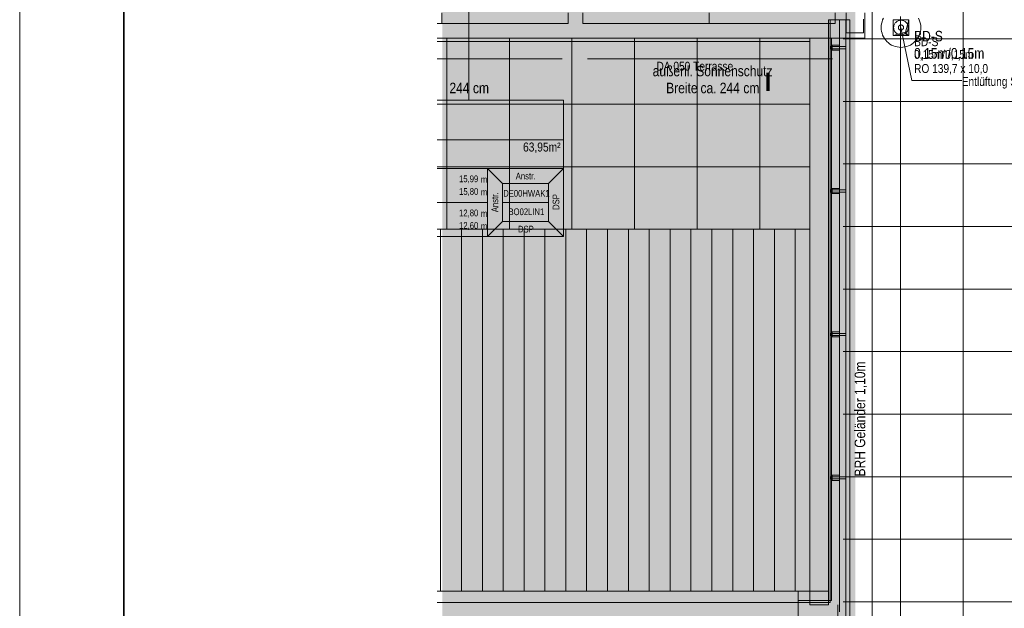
# Model space of a CAD drawing. Extents: x -620 to 300, y 62 to 1112.
# Tile 2 of 71: x -620 to -431, y 263 to 376. Entities that reach past the tile are written whole.
import ezdxf
from ezdxf.lldxf.tags import DXFTag

# ---------------------------------------------------------------- set-up
doc = ezdxf.new("R2010")
doc.units = 0
doc.layers.get('0').update_dxf_attribs({"lineweight": 13})
for name, color, linetype, lineweight, true_color in [('30 -33 Aussenwände- 7 Fassade_ Elemente', 7, 'Continuous', 9, 0x00aacc), ('30 -35 Decken- 11 Bodendurchbruch', 7, 'Continuous', 15, 0x599559), ('30 -35 Decken- 2.2 Treppen Außen', 7, 'Continuous', 9, 0x009999), ('30 -36 Dächer- 3 Dachbeläge', 7, 'Continuous', 15, 0x9999ff), ('30 -36 Dächer- 4 Dachbekleidungen', 7, 'Continuous', 9, 0xccccff), ('70 -72 Beschriftung- 1 Beschriftung allgemein', 7, 'Continuous', 9, 0xff6633), ('70 -75 Raumstempel- 1 Raumstempel', 1, 'Continuous', 50, 0xff0000), ('70 -75 Raumstempel-2 Verweislinie', 3, 'Continuous', 9, 0x00ff00), ('iwb_Layout BA_Markierung', 7, 'Continuous', 9, 0xbadcdc)]:
    doc.layers.add(name, color=color, linetype=linetype, lineweight=lineweight, true_color=true_color)
for name, color, linetype, lineweight in [('60- 61 allgemeine Ausstattung- 4 Terrassen', 7, 'Continuous', 9), ('70 -71 Achsen- 1 Gebäudeachsen', 7, 'STRICHPUNKT2-A06GA19A8I', 18), ('70 -72 Beschriftung- 5 Höhenkoten', 7, 'Continuous', 15), ('iwb_Plankopf Rahmen', 7, 'Continuous', 35)]:
    doc.layers.add(name, color=color, linetype=linetype, lineweight=lineweight)
doc.styles.get("Standard").update_dxf_attribs({"font": 'ARIALN.TTF'})
tags = doc.linetypes.add('grob-A06GA1998I', pattern=[14, 3, -8, 3]).pattern_tags.tags
tags[8:9] = [DXFTag(74, 4), DXFTag(75, 0), DXFTag(340, '0'), DXFTag(46, 0.0), DXFTag(50, 0.0), DXFTag(44, 0.0), DXFTag(45, 0.0)]
tags[6:7] = [DXFTag(74, 4), DXFTag(75, 0), DXFTag(340, '0'), DXFTag(46, 0.0), DXFTag(50, 0.0), DXFTag(44, 0.0), DXFTag(45, 0.0)]
tags[4:5] = [DXFTag(74, 4), DXFTag(75, 0), DXFTag(340, '0'), DXFTag(46, 0.0), DXFTag(50, 0.0), DXFTag(44, 0.0), DXFTag(45, 0.0)]
tags = doc.linetypes.add('STRICHPUNKT2-A06GA19A8I', pattern=[12.7, 6.35, -3.175, 0, -3.175]).pattern_tags.tags
tags[10:11] = [DXFTag(74, 4), DXFTag(75, 0), DXFTag(340, '0'), DXFTag(46, 0.0), DXFTag(50, 0.0), DXFTag(44, 0.0), DXFTag(45, 0.0)]
tags[8:9] = [DXFTag(74, 4), DXFTag(75, 0), DXFTag(340, '0'), DXFTag(46, 0.0), DXFTag(50, 0.0), DXFTag(44, 0.0), DXFTag(45, 0.0)]
tags[6:7] = [DXFTag(74, 4), DXFTag(75, 0), DXFTag(340, '0'), DXFTag(46, 0.0), DXFTag(50, 0.0), DXFTag(44, 0.0), DXFTag(45, 0.0)]
tags[4:5] = [DXFTag(74, 4), DXFTag(75, 0), DXFTag(340, '0'), DXFTag(46, 0.0), DXFTag(50, 0.0), DXFTag(44, 0.0), DXFTag(45, 0.0)]

# ---------------------------------------------------------------- blocks, each defined once
blk = doc.blocks.new('Polygon-A06GA1918I')
at = {"color": 0, "linetype": 'ByBlock', "lineweight": -2, "ltscale": 0.13}
blk.add_solid([(-459.48, 86.61), (-538.63, 86.4), (-459.32, 1083.81), (-538.63, 1083.81)], dxfattribs=at)
blk = doc.blocks.new('Referenz-A06GA19C8I')
at = {"layer": '30 -33 Aussenwände- 7 Fassade_ Elemente', "color": 0, "lineweight": -2}
for p, q in [((-538.68, 375.51), (-538.68, 377.51)), ((-514.48, 377.51), (-514.48, 375.51)), ((-511.68, 375.51), (-511.68, 377.51)), ((-487.48, 375.51), (-487.48, 377.51)), ((-463.28, 377.51), (-463.28, 375.51)), ((-538.68, 375.51), (-539.61, 375.51)), ((-514.48, 375.51), (-538.68, 375.51)), ((-487.48, 375.51), (-511.68, 375.51)), ((-463.28, 375.51), (-487.48, 375.51))]:
    blk.add_line(p, q, dxfattribs=at)
at = {"layer": '30 -33 Aussenwände- 7 Fassade_ Elemente', "color": 0, "linetype": 'Continuous', "lineweight": -2, "ltscale": 0.13}
for p, q in [((-461.18, 373.67), (-461.18, 377.51)), ((-457.88, 376.31), (-457.88, 373.67)), ((-457.58, 372.67), (-457.58, 377.51)), ((-539.61, 372.67), (-457.58, 372.67)), ((-468.12, 372.67), (-464.58, 372.67)), ((-468.12, 264.01), (-468.12, 372.67)), ((-464.58, 372.67), (-464.58, 264.01)), ((-463.98, 264.81), (-463.98, 372.67)), ((-457.88, 373.67), (-461.18, 373.67)), ((-470.36, 220.41), (-470.36, 264.81)), ((-470.36, 264.81), (-463.98, 264.81)), ((-464.58, 264.01), (-468.12, 264.01))]:
    blk.add_line(p, q, dxfattribs=at)
at = {"layer": '30 -35 Decken- 11 Bodendurchbruch', "color": 0, "linetype": 'Continuous', "lineweight": -2, "ltscale": 0.13}
for p, q in [((-452.18, 373.21), (-452.18, 376.21)), ((-452.18, 376.21), (-449.18, 376.21)), ((-452.18, 373.21), (-452.18, 376.21)), ((-452.18, 376.21), (-449.18, 376.21)), ((-449.18, 376.21), (-449.78, 373.81)), ((-449.18, 376.21), (-449.78, 373.81)), ((-449.18, 376.21), (-449.78, 373.81)), ((-449.18, 376.21), (-449.78, 373.81)), ((-449.18, 373.21), (-449.18, 376.21)), ((-449.18, 373.21), (-449.18, 376.21)), ((-449.78, 373.81), (-452.18, 373.21)), ((-449.78, 373.81), (-452.18, 373.21)), ((-449.78, 373.81), (-452.18, 373.21)), ((-449.78, 373.81), (-452.18, 373.21)), ((-452.18, 373.21), (-449.18, 373.21)), ((-452.18, 373.21), (-449.18, 373.21))]:
    blk.add_line(p, q, dxfattribs=at)
at = {"layer": '30 -35 Decken- 11 Bodendurchbruch', "color": 0, "lineweight": -2}
for points in [[(-449.18, 373.21), (-449.78, 373.81), (-449.18, 376.21)], [(-449.18, 373.21), (-449.78, 373.81), (-449.18, 376.21)], [(-449.78, 373.21), (-452.18, 373.21), (-449.78, 373.81)], [(-449.78, 373.21), (-452.18, 373.21), (-449.78, 373.81)], [(-449.78, 373.21), (-449.78, 373.81), (-449.18, 373.21)], [(-449.78, 373.21), (-449.78, 373.81), (-449.18, 373.21)]]:
    blk.add_solid(points, dxfattribs=at)
at = {"layer": '30 -35 Decken- 2.2 Treppen Außen', "color": 0, "linetype": 'Continuous', "lineweight": -2, "ltscale": 0.13}
for p, q in [((-470.36, 266.61), (-539.61, 266.61)), ((-470.36, 218.61), (-470.36, 266.61)), ((-470.36, 262.61), (-470.36, 266.61)), ((-470.36, 264.41), (-539.61, 264.41)), ((-470.36, 262.61), (-470.36, 264.41))]:
    blk.add_line(p, q, dxfattribs=at)
at = {"layer": '30 -36 Dächer- 3 Dachbeläge', "color": 0, "linetype": 'Continuous', "lineweight": -2, "ltscale": 0.13}
for p, q in [((-461.28, 376.21), (-464.58, 376.21)), ((-464.58, 376.21), (-464.58, 266.61)), ((-461.28, 261.41), (-461.28, 376.21)), ((-464.58, 266.61), (-470.36, 266.61)), ((-470.36, 266.61), (-470.36, 261.41))]:
    blk.add_line(p, q, dxfattribs=at)
at = {"layer": '30 -36 Dächer- 3 Dachbeläge', "color": 0, "lineweight": -2}
for p, q in [((-464.28, 371.06), (-463.88, 371.06)), ((-463.88, 370.66), (-464.28, 370.66)), ((-463.88, 371.06), (-463.88, 370.66)), ((-464.28, 343.56), (-463.88, 343.56)), ((-463.88, 343.16), (-464.28, 343.16)), ((-463.88, 343.56), (-463.88, 343.16)), ((-464.28, 316.06), (-463.88, 316.06)), ((-463.88, 315.66), (-464.28, 315.66)), ((-463.88, 316.06), (-463.88, 315.66)), ((-464.28, 288.56), (-463.88, 288.56)), ((-463.88, 288.16), (-464.28, 288.16)), ((-463.88, 288.56), (-463.88, 288.16))]:
    blk.add_line(p, q, dxfattribs=at)
for points in [[(-464.28, 370.66), (-464.28, 371.06), (-463.88, 370.66)], [(-463.88, 370.66), (-464.28, 371.06), (-463.88, 371.06)], [(-464.28, 343.16), (-464.28, 343.56), (-463.88, 343.16)], [(-463.88, 343.16), (-464.28, 343.56), (-463.88, 343.56)], [(-464.28, 315.66), (-464.28, 316.06), (-463.88, 315.66)], [(-463.88, 315.66), (-464.28, 316.06), (-463.88, 316.06)], [(-464.28, 288.16), (-464.28, 288.56), (-463.88, 288.16)], [(-463.88, 288.16), (-464.28, 288.56), (-463.88, 288.56)]]:
    blk.add_solid(points, dxfattribs=at)
at = {"layer": '30 -36 Dächer- 4 Dachbekleidungen', "color": 0, "linetype": 'Continuous', "lineweight": -2, "ltscale": 0.13}
for p, q in [((-462.48, 376.21), (-464.28, 376.21)), ((-464.28, 376.21), (-464.28, 264.41)), ((-462.48, 262.61), (-462.48, 376.21)), ((-460.48, 376.21), (-461.28, 376.21)), ((-461.28, 376.21), (-461.28, 261.41)), ((-460.48, 260.61), (-460.48, 376.21)), ((-462.48, 371.36), (-463.88, 371.36)), ((-463.88, 371.36), (-463.88, 371.06)), ((-462.48, 371.06), (-463.88, 371.06)), ((-463.88, 371.06), (-463.88, 370.66)), ((-463.88, 370.66), (-462.48, 370.66)), ((-463.88, 370.36), (-463.88, 370.66)), ((-462.48, 370.36), (-463.88, 370.36)), ((-462.48, 371.06), (-461.28, 371.06)), ((-461.28, 370.66), (-462.48, 370.66)), ((-461.28, 371.06), (-461.28, 370.66)), ((-462.48, 343.86), (-463.88, 343.86)), ((-463.88, 343.86), (-463.88, 343.56)), ((-462.48, 343.56), (-463.88, 343.56)), ((-463.88, 343.56), (-463.88, 343.16)), ((-463.88, 343.16), (-462.48, 343.16)), ((-463.88, 342.86), (-463.88, 343.16)), ((-462.48, 342.86), (-463.88, 342.86)), ((-462.48, 343.56), (-461.28, 343.56)), ((-461.28, 343.16), (-462.48, 343.16)), ((-461.28, 343.56), (-461.28, 343.16)), ((-462.48, 316.36), (-463.88, 316.36)), ((-463.88, 316.36), (-463.88, 316.06)), ((-462.48, 316.06), (-463.88, 316.06)), ((-463.88, 316.06), (-463.88, 315.66)), ((-463.88, 315.66), (-462.48, 315.66)), ((-463.88, 315.36), (-463.88, 315.66)), ((-462.48, 315.36), (-463.88, 315.36)), ((-462.48, 316.06), (-461.28, 316.06)), ((-461.28, 315.66), (-462.48, 315.66)), ((-461.28, 316.06), (-461.28, 315.66)), ((-462.48, 288.86), (-463.88, 288.86)), ((-463.88, 288.86), (-463.88, 288.56)), ((-462.48, 288.56), (-463.88, 288.56)), ((-463.88, 288.56), (-463.88, 288.16)), ((-463.88, 288.16), (-462.48, 288.16)), ((-463.88, 287.86), (-463.88, 288.16)), ((-462.48, 287.86), (-463.88, 287.86)), ((-462.48, 288.56), (-461.28, 288.56)), ((-461.28, 288.16), (-462.48, 288.16)), ((-461.28, 288.56), (-461.28, 288.16)), ((-464.28, 264.41), (-470.36, 264.41)), ((-470.36, 264.41), (-470.36, 262.61))]:
    blk.add_line(p, q, dxfattribs=at)
at = {"layer": '60- 61 allgemeine Ausstattung- 4 Terrassen', "color": 0, "lineweight": -2}
for p, q in [((-438.76, 214.01), (-438.76, 450.21)), ((-450.76, 214.01), (-450.76, 376.81)), ((-468.12, 372.67), (-539.61, 372.67)), ((-539.61, 372.01), (-468.12, 372.01)), ((-537.76, 336.01), (-537.76, 372.67)), ((-525.76, 336.01), (-525.76, 372.67)), ((-513.76, 336.01), (-513.76, 372.67)), ((-501.76, 336.01), (-501.76, 372.67)), ((-489.76, 336.01), (-489.76, 372.67)), ((-477.76, 336.01), (-477.76, 372.67)), ((-468.12, 336.01), (-468.12, 372.67)), ((-461.78, 372.55), (-354.73, 372.55)), ((-539.61, 360.01), (-468.12, 360.01)), ((-461.78, 360.55), (-354.73, 360.55)), ((-539.61, 348.01), (-468.12, 348.01)), ((-461.78, 348.55), (-354.73, 348.55)), ((-461.78, 336.55), (-354.73, 336.55)), ((-539.61, 336.01), (-468.12, 336.01)), ((-538.94, 266.61), (-538.94, 336.01)), ((-534.94, 266.61), (-534.94, 336.01)), ((-530.94, 266.61), (-530.94, 336.01)), ((-526.94, 266.61), (-526.94, 336.01)), ((-522.94, 266.61), (-522.94, 336.01)), ((-518.94, 266.61), (-518.94, 336.01)), ((-514.94, 266.61), (-514.94, 336.01)), ((-510.94, 266.61), (-510.94, 336.01)), ((-506.94, 266.61), (-506.94, 336.01)), ((-502.94, 266.61), (-502.94, 336.01)), ((-498.94, 266.61), (-498.94, 336.01)), ((-494.94, 266.61), (-494.94, 336.01)), ((-490.94, 266.61), (-490.94, 336.01)), ((-486.94, 266.61), (-486.94, 336.01)), ((-482.94, 266.61), (-482.94, 336.01)), ((-478.94, 266.61), (-478.94, 336.01)), ((-474.94, 266.61), (-474.94, 336.01)), ((-470.94, 266.61), (-470.94, 336.01)), ((-461.78, 324.55), (-354.73, 324.55)), ((-461.78, 312.55), (-354.73, 312.55)), ((-461.78, 300.55), (-354.73, 300.55)), ((-461.78, 288.55), (-354.73, 288.55)), ((-461.78, 276.55), (-354.73, 276.55)), ((-461.78, 264.55), (-354.73, 264.55)), ((-462.76, 222.61), (-462.76, 264.01))]:
    blk.add_line(p, q, dxfattribs=at)
at = {"layer": '70 -71 Achsen- 1 Gebäudeachsen', "color": 0, "linetype": 'STRICHPUNKT2-A06GA19A8I', "lineweight": -2, "ltscale": 0.13}
blk.add_line((-456.18, 1084.55), (-456.18, 85.11), dxfattribs=at)
at = {"layer": '70 -72 Beschriftung- 1 Beschriftung allgemein', "color": 0, "linetype": 'grob-A06GA1998I', "lineweight": -2, "ltscale": 0.13}
for p, q in [((-454.4, 375.45), (-454.31, 375.82)), ((-454.31, 375.82), (-454.19, 376.17)), ((-454.19, 376.17), (-454.03, 376.5)), ((-447.32, 376.5), (-447.17, 376.17)), ((-447.17, 376.17), (-447.04, 375.82)), ((-447.04, 375.82), (-446.95, 375.45)), ((-454.48, 374.71), (-454.46, 375.09)), ((-454.46, 374.34), (-454.48, 374.71)), ((-454.46, 375.09), (-454.4, 375.45)), ((-454.4, 373.97), (-454.46, 374.34)), ((-454.31, 373.61), (-454.4, 373.97)), ((-446.95, 373.97), (-447.04, 373.61)), ((-446.95, 375.45), (-446.89, 375.09)), ((-446.89, 374.34), (-446.95, 373.97)), ((-446.89, 375.09), (-446.88, 374.71)), ((-446.88, 374.71), (-446.89, 374.34)), ((-454.19, 373.26), (-454.31, 373.61)), ((-454.03, 372.92), (-454.19, 373.26)), ((-453.84, 372.6), (-454.03, 372.92)), ((-453.61, 372.3), (-453.84, 372.6)), ((-453.36, 372.03), (-453.61, 372.3)), ((-453.09, 371.78), (-453.36, 372.03)), ((-447.99, 372.03), (-448.27, 371.78)), ((-447.74, 372.3), (-447.99, 372.03)), ((-447.52, 372.6), (-447.74, 372.3)), ((-447.32, 372.92), (-447.52, 372.6)), ((-447.17, 373.26), (-447.32, 372.92)), ((-447.04, 373.61), (-447.17, 373.26)), ((-452.79, 371.55), (-453.09, 371.78)), ((-452.47, 371.36), (-452.79, 371.55)), ((-452.13, 371.2), (-452.47, 371.36)), ((-451.78, 371.08), (-452.13, 371.2)), ((-451.42, 370.99), (-451.78, 371.08)), ((-451.05, 370.93), (-451.42, 370.99)), ((-450.68, 370.91), (-451.05, 370.93)), ((-450.3, 370.93), (-450.68, 370.91)), ((-449.93, 370.99), (-450.3, 370.93)), ((-449.57, 371.08), (-449.93, 370.99)), ((-449.22, 371.2), (-449.57, 371.08)), ((-448.88, 371.36), (-449.22, 371.2)), ((-448.57, 371.55), (-448.88, 371.36)), ((-448.27, 371.78), (-448.57, 371.55))]:
    blk.add_line(p, q, dxfattribs=at)
at = {"layer": '70 -72 Beschriftung- 1 Beschriftung allgemein', "color": 0, "linetype": 'Continuous', "lineweight": -2, "ltscale": 0.13}
for p, q in [((-451.76, 375.6), (-451.67, 375.7)), ((-451.67, 375.7), (-451.56, 375.8)), ((-451.56, 375.8), (-451.45, 375.88)), ((-451.45, 375.88), (-451.34, 375.95)), ((-451.34, 375.95), (-451.21, 376.01)), ((-451.21, 376.01), (-451.08, 376.05)), ((-451.08, 376.05), (-450.95, 376.09)), ((-450.95, 376.09), (-450.81, 376.11)), ((-450.81, 376.11), (-450.68, 376.11)), ((-450.68, 376.11), (-450.54, 376.11)), ((-450.54, 376.11), (-450.4, 376.09)), ((-450.4, 376.09), (-450.27, 376.05)), ((-450.27, 376.05), (-450.14, 376.01)), ((-450.14, 376.01), (-450.02, 375.95)), ((-450.02, 375.95), (-449.9, 375.88)), ((-449.9, 375.88), (-449.79, 375.8)), ((-449.79, 375.8), (-449.69, 375.7)), ((-449.69, 375.7), (-449.59, 375.6)), ((-452.08, 374.71), (-452.07, 374.85)), ((-452.07, 374.58), (-452.08, 374.71)), ((-452.07, 374.85), (-452.05, 374.99)), ((-452.05, 374.44), (-452.07, 374.58)), ((-452.05, 374.99), (-452.02, 375.12)), ((-452.02, 374.31), (-452.05, 374.44)), ((-452.02, 375.12), (-451.97, 375.25)), ((-451.97, 374.18), (-452.02, 374.31)), ((-451.97, 375.25), (-451.91, 375.37)), ((-451.91, 374.05), (-451.97, 374.18)), ((-451.91, 375.37), (-451.84, 375.49)), ((-451.84, 373.94), (-451.91, 374.05)), ((-451.84, 375.49), (-451.76, 375.6)), ((-451.76, 373.83), (-451.84, 373.94)), ((-451.67, 373.72), (-451.76, 373.83)), ((-451.18, 374.71), (-451.17, 374.76)), ((-451.17, 374.66), (-451.18, 374.71)), ((-451.17, 374.81), (-451.15, 374.86)), ((-451.17, 374.76), (-451.17, 374.81)), ((-451.17, 374.62), (-451.17, 374.66)), ((-451.15, 374.57), (-451.17, 374.62)), ((-451.15, 374.86), (-451.14, 374.9)), ((-451.14, 374.52), (-451.15, 374.57)), ((-451.14, 374.9), (-451.12, 374.95)), ((-451.12, 374.48), (-451.14, 374.52)), ((-451.12, 374.95), (-451.09, 374.99)), ((-451.09, 374.44), (-451.12, 374.48)), ((-451.09, 374.99), (-451.06, 375.03)), ((-451.06, 374.4), (-451.09, 374.44)), ((-451.06, 375.03), (-451.03, 375.07)), ((-451.03, 374.36), (-451.06, 374.4)), ((-451.03, 375.07), (-450.99, 375.1)), ((-450.99, 374.33), (-451.03, 374.36)), ((-450.99, 375.1), (-450.95, 375.13)), ((-450.95, 374.3), (-450.99, 374.33)), ((-450.95, 375.13), (-450.91, 375.15)), ((-450.91, 374.27), (-450.95, 374.3)), ((-450.91, 375.15), (-450.87, 375.18)), ((-450.87, 374.25), (-450.91, 374.27)), ((-450.87, 375.18), (-450.82, 375.19)), ((-450.82, 374.24), (-450.87, 374.25)), ((-450.82, 375.19), (-450.77, 375.2)), ((-450.77, 374.22), (-450.82, 374.24)), ((-450.77, 375.2), (-450.73, 375.21)), ((-450.73, 374.22), (-450.77, 374.22)), ((-450.73, 375.21), (-450.68, 375.21)), ((-450.68, 374.21), (-450.73, 374.22)), ((-450.68, 375.21), (-450.63, 375.21)), ((-450.68, 374.71), (-448.6, 364.55)), ((-450.63, 374.22), (-450.68, 374.21)), ((-450.63, 375.21), (-450.58, 375.2)), ((-450.58, 374.22), (-450.63, 374.22)), ((-450.58, 375.2), (-450.53, 375.19)), ((-450.53, 374.24), (-450.58, 374.22)), ((-450.53, 375.19), (-450.48, 375.18)), ((-450.48, 374.25), (-450.53, 374.24)), ((-450.48, 375.18), (-450.44, 375.15)), ((-450.44, 374.27), (-450.48, 374.25)), ((-450.44, 375.15), (-450.4, 375.13)), ((-450.4, 374.3), (-450.44, 374.27)), ((-450.4, 375.13), (-450.36, 375.1)), ((-450.36, 374.33), (-450.4, 374.3)), ((-450.36, 375.1), (-450.32, 375.07)), ((-450.32, 374.36), (-450.36, 374.33)), ((-450.32, 375.07), (-450.29, 375.03)), ((-450.29, 374.4), (-450.32, 374.36)), ((-450.29, 375.03), (-450.26, 374.99)), ((-450.26, 374.44), (-450.29, 374.4)), ((-450.26, 374.99), (-450.24, 374.95)), ((-450.24, 374.48), (-450.26, 374.44)), ((-450.24, 374.95), (-450.21, 374.9)), ((-450.21, 374.52), (-450.24, 374.48)), ((-450.21, 374.9), (-450.2, 374.86)), ((-450.2, 374.57), (-450.21, 374.52)), ((-450.2, 374.86), (-450.19, 374.81)), ((-450.19, 374.62), (-450.2, 374.57)), ((-450.19, 374.81), (-450.18, 374.76)), ((-450.18, 374.66), (-450.19, 374.62)), ((-450.18, 374.76), (-450.18, 374.71)), ((-450.18, 374.71), (-450.18, 374.66)), ((-449.59, 373.83), (-449.69, 373.72)), ((-449.59, 375.6), (-449.51, 375.49)), ((-449.51, 373.94), (-449.59, 373.83)), ((-449.51, 375.49), (-449.44, 375.37)), ((-449.44, 374.05), (-449.51, 373.94)), ((-449.44, 375.37), (-449.38, 375.25)), ((-449.38, 374.18), (-449.44, 374.05)), ((-449.38, 375.25), (-449.34, 375.12)), ((-449.34, 374.31), (-449.38, 374.18)), ((-449.34, 375.12), (-449.3, 374.99)), ((-449.3, 374.44), (-449.34, 374.31)), ((-449.3, 374.99), (-449.28, 374.85)), ((-449.28, 374.58), (-449.3, 374.44)), ((-449.28, 374.85), (-449.28, 374.71)), ((-449.28, 374.71), (-449.28, 374.58)), ((-451.56, 373.63), (-451.67, 373.72)), ((-451.45, 373.55), (-451.56, 373.63)), ((-451.34, 373.48), (-451.45, 373.55)), ((-451.21, 373.42), (-451.34, 373.48)), ((-451.08, 373.37), (-451.21, 373.42)), ((-450.95, 373.34), (-451.08, 373.37)), ((-450.81, 373.32), (-450.95, 373.34)), ((-450.68, 373.31), (-450.81, 373.32)), ((-450.54, 373.32), (-450.68, 373.31)), ((-450.4, 373.34), (-450.54, 373.32)), ((-450.27, 373.37), (-450.4, 373.34)), ((-450.14, 373.42), (-450.27, 373.37)), ((-450.02, 373.48), (-450.14, 373.42)), ((-449.9, 373.55), (-450.02, 373.48)), ((-449.79, 373.63), (-449.9, 373.55)), ((-449.69, 373.72), (-449.79, 373.63)), ((-539.61, 368.69), (-515.62, 368.69)), ((-510.79, 368.69), (-463.79, 368.69)), ((-448.6, 364.55), (-439.03, 364.55))]:
    blk.add_line(p, q, dxfattribs=at)
at = {"layer": '70 -75 Raumstempel- 1 Raumstempel', "color": 0, "lineweight": -2}
for p, q in [((-515.39, 360.77), (-539.61, 360.77)), ((-515.39, 334.63), (-515.39, 360.77)), ((-515.39, 353.17), (-539.61, 353.17)), ((-539.61, 347.7), (-529.98, 347.7)), ((-527.1, 344.8), (-529.98, 347.7)), ((-515.39, 347.7), (-529.98, 347.7)), ((-529.98, 347.7), (-529.98, 334.63)), ((-518.27, 344.8), (-515.39, 347.7)), ((-527.1, 337.52), (-527.1, 344.8)), ((-527.1, 344.8), (-518.27, 344.8)), ((-518.27, 337.52), (-518.27, 344.8)), ((-539.61, 341.16), (-529.98, 341.16)), ((-518.27, 341.16), (-527.1, 341.16)), ((-527.1, 337.52), (-529.98, 334.63)), ((-527.1, 337.52), (-518.27, 337.52)), ((-518.27, 337.52), (-515.39, 334.63)), ((-515.39, 334.63), (-539.61, 334.63))]:
    blk.add_line(p, q, dxfattribs=at)
at = {"layer": '70 -75 Raumstempel-2 Verweislinie', "color": 0, "linetype": 'Continuous', "lineweight": -2, "ltscale": 0.13}
blk.add_line((-533.55, 458.58), (-533.55, 360.77), dxfattribs=at)
at = {"layer": '30 -35 Decken- 11 Bodendurchbruch', "color": 0, "linetype": 'Continuous', "lineweight": -2, "ltscale": 0.13, "attachment_point": 1}
for s, insert, char_height in [('{\\fArial Narrow;BD-S}', (-448.16, 374.08), 2.0138), ('{\\fArial Narrow;BD-S}', (-448.16, 372.84), 1.7), ('{\\fArial Narrow;0,15m/0,15m}', (-448.16, 370.41), 1.7), ('{\\fArial Narrow;0,15m/0,15m}', (-448.16, 370.78), 2.0138)]:
    blk.add_mtext(s, dxfattribs=dict(at, insert=insert, char_height=char_height))
at = {"layer": '70 -72 Beschriftung- 1 Beschriftung allgemein', "color": 0, "linetype": 'Continuous', "lineweight": -2, "ltscale": 0.13, "attachment_point": 1}
for s, insert, char_height in [('{\\fArial Narrow;außenl.}', (-498.29, 367.39), 2.0138), ('{\\fArial Narrow;Sonnenschutz}', (-489.93, 367.39), 2.0138), ('{\\fArial Narrow;RO 139,7 x 10,0}', (-448.16, 367.71), 1.7), ('{\\fArial Narrow;Entlüftung SW}', (-439.03, 365.22), 1.7), ('{\\fArial Narrow;244}', (-537.25, 364.13), 2.0138), ('{\\fArial Narrow;cm}', (-532.74, 364.13), 2.0138), ('{\\fArial Narrow;Breite}', (-495.7, 364.13), 2.0138), ('{\\fArial Narrow;ca.}', (-489.11, 364.13), 2.0138), ('{\\fArial Narrow;244}', (-485.42, 364.13), 2.0138), ('{\\fArial Narrow;cm}', (-480.9, 364.13), 2.0138)]:
    blk.add_mtext(s, dxfattribs=dict(at, insert=insert, char_height=char_height))
for s, insert, char_height, rotation in [('{\\fArial Narrow|b1|i0;I}', (-476.73, 366.08), 3.5241, 0), ('{\\fArial Narrow;BRH Geländer 1,10m}', (-459.55, 288.6), 2.0138, 90)]:
    blk.add_mtext(s, dxfattribs=dict(at, insert=insert, char_height=char_height, rotation=rotation))
at = {"layer": '70 -72 Beschriftung- 5 Höhenkoten', "color": 0, "linetype": 'Continuous', "lineweight": -2, "ltscale": 0.13, "insert": (-497.56, 368.15), "char_height": 1.7, "attachment_point": 1}
blk.add_mtext('{\\fArial Narrow;DA 050 Terrasse}', dxfattribs=at)
at = {"layer": '70 -75 Raumstempel- 1 Raumstempel', "color": 0, "linetype": 'Continuous', "lineweight": -2, "ltscale": 0.13, "attachment_point": 1}
for s, insert, char_height, rotation in [('{\\fArial Narrow;63,95m²}', (-523.14, 352.65), 1.7117, 0), ('{\\fArial Narrow;15,99}', (-535.41, 346.34), 1.2838, 0), ('{\\fArial Narrow;m}', (-531.22, 346.22), 1.2838, 0), ('{\\fArial Narrow;Anstr.}', (-524.54, 346.87), 1.2838, 0), ('{\\fArial Narrow;15,80}', (-535.4, 343.91), 1.2838, 0), ('{\\fArial Narrow;Anstr.}', (-529.19, 339.3), 1.2838, 90), ('{\\fArial Narrow;m}', (-531.22, 343.79), 1.2838, 0), ('{\\fArial Narrow;DE00HWAK1}', (-526.94, 343.56), 1.2838, 0), ('{\\fArial Narrow;DSP}', (-517.47, 339.74), 1.2838, 90), ('{\\fArial Narrow;12,80}', (-535.4, 339.8), 1.2838, 0), ('{\\fArial Narrow;BO02LIN1}', (-525.93, 340.02), 1.2838, 0), ('{\\fArial Narrow;m}', (-531.22, 339.68), 1.2838, 0), ('{\\fArial Narrow;12,60}', (-535.4, 337.39), 1.2838, 0), ('{\\fArial Narrow;m}', (-531.22, 337.26), 1.2838, 0), ('{\\fArial Narrow;DSP}', (-524.11, 336.69), 1.2838, 0)]:
    blk.add_mtext(s, dxfattribs=dict(at, insert=insert, char_height=char_height, rotation=rotation))

msp = doc.modelspace()

# ---------------------------------------------------------------- linework, layer by layer
at = {"layer": 'iwb_Plankopf Rahmen', "color": 8, "lineweight": 13, "ltscale": 0.13, "true_color": 0x808080}
msp.add_lwpolyline([(300.35, 62.43), (-619.65, 62.43), (-619.65, 1112.43), (300.35, 1112.43), (300.35, 62.43)], close=True, dxfattribs=at)
at = {"layer": 'iwb_Plankopf Rahmen', "ltscale": 0.35}
msp.add_lwpolyline([(-599.65, 67.43), (-599.65, 1107.43), (295.35, 1107.43), (295.35, 67.43), (-599.65, 67.43)], close=True, dxfattribs=at)

# ---------------------------------------------------------------- block references
at = {"color": 8, "lineweight": 13, "ltscale": 0.13, "true_color": 0x808080}
msp.add_blockref('Referenz-A06GA19C8I', (0, 0), dxfattribs=at)
at = {"layer": 'iwb_Layout BA_Markierung', "ltscale": 0.13}
msp.add_blockref('Polygon-A06GA1918I', (0, 0), dxfattribs=at)

doc.saveas('drawing.dxf')
